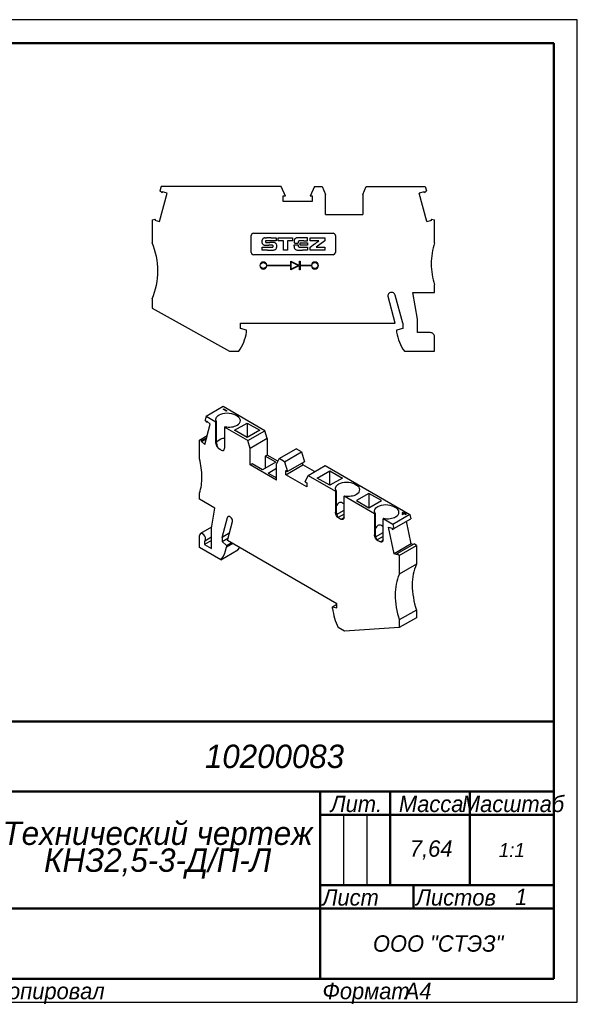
# Model space of a CAD drawing. Header units: millimetres. Extents: x 0 to 297, y 0 to 210.
# Tile 2 of 2: x 178 to 297, y 0 to 210. Entities that reach past the tile are written whole.
import ezdxf

# ---------------------------------------------------------------- set-up
doc = ezdxf.new("R2010")
doc.units = ezdxf.units.MM

# ---------------------------------------------------------------- blocks, each defined once
blk = doc.blocks.new('_FR1Страница_1')
at = {"color": 7, "linetype": 'Continuous', "lineweight": 25}
for p, q in [((297, 210), (0, 210)), ((297, 0), (297, 210)), ((247, 40), (247, 25)), ((252, 40), (252, 25)), ((242, 20), (292, 20)), ((262, 20), (262, 20)), ((0, 0), (297, 0))]:
    blk.add_line(p, q, dxfattribs=at)
at = {"color": 7, "linetype": 'Continuous', "lineweight": 50}
for p, q in [((20, 205), (292, 205)), ((292, 205), (292, 5)), ((107, 60), (292, 60)), ((172, 45), (292, 45)), ((242, 45), (242, 5)), ((257, 45), (257, 25)), ((274, 45), (274, 25)), ((242, 40), (292, 40)), ((242, 25), (292, 25)), ((262, 25), (262, 20)), ((172, 20), (292, 20)), ((292, 5), (20, 5))]:
    blk.add_line(p, q, dxfattribs=at)
at = {"color": 7}
for s, insert, char_height, width, attachment_point in [('\\pl0.5;{\\fT-FLEX Type A|b0|i1;\\l\\C250;10200083 \\P}', (232, 52.5), 5, 122.5, 5), ('\\pl0.5;{\\fT-FLEX Type A|b0|i1;\\l\\C250;Масштаб\\P}', (283, 44.125), 3.5, 19.75, 2), ('\\pl0.5;{\\fT-FLEX Type A|b0|i1;\\l\\C250;Лит.\\P}', (249.5, 44.125), 3.5, 16.75, 2), ('\\pl0.5;{\\fT-FLEX Type A|b0|i1;\\l\\C250;Масса\\P}', (265.5, 44.125), 3.5, 18.75, 2), ('\\pl0.5;{\\fT-FLEX Type A|b0|i1;\\l\\C250;7,64\\P}', (265.5, 32.5), 3.5, 18.75, 5), ('{\\fT-FLEX Type A|b0|i1;\\l\\C250;1:1\\P}', (283, 32.5), 3, 19.5, 5), ('\\pl0.5;{\\fT-FLEX Type A|b0|i1;\\l\\C250;\\H0.857143x;\\P}', (283, 32.5), 3.5, 19.75, 5), ('\\pl0.5;{\\fT-FLEX Type A|b0|i1;\\l\\C250;Лист\\P}', (242, 24.125), 3.5, 11.75, 1), ('\\pl0.5;{\\fT-FLEX Type A|b0|i1;\\l\\C250;\\H0.857143x;\\P}', (257, 24.125), 3.5, 11.75, 2), ('\\pl0.5;{\\fT-FLEX Type A|b0|i1;\\l\\C250;Листов\\P}', (262, 24.125), 3.5, 17.75, 1), ('{\\fT-FLEX Type A|b0|i1;\\l\\C250;1\\P}', (285, 22.5), 3.5, 15.75, 5), ('\\pl0.5;{\\fT-FLEX Type A|b0|i1;\\l\\C250;\\H0.857143x;\\P}', (285, 24.125), 3.5, 15.75, 2), ('{\\fT-FLEX Type A|b0|i1;\\l\\C250;\\P}', (257, 22.5), 3.5, 11.75, 5), ('{\\fT-FLEX Type A|b0|i1;\\l\\C250;}', (207, 20), 3, 71.5, 5), ('\\pl0.5;{\\fT-FLEX Type A|b0|i1;\\l\\C250;ООО "СТЭЗ"\\P}', (267, 12.5), 3.5, 51.75, 5), ('\\pl0.5;{\\fT-FLEX Type A|b0|i1;\\l\\C250;Копировал\\P}', (172, 4.125), 3.5, 23.566, 1), ('\\pl0.5;{\\fT-FLEX Type A|b0|i1;\\l\\C250;\\P}', (193.816, 4.125), 3.5, 40.967, 1), ('\\pl0.5;{\\fT-FLEX Type A|b0|i1;\\l\\C250;Формат\\P}', (242, 4.125), 3.5, 18.675, 1), ('\\pl0.5;{\\fT-FLEX Type A|b0|i1;\\l\\C250;\\P}', (258.925, 4.125), 3.5, 9.825, 1), ('{\\fT-FLEX Type A|b0|i1;\\l\\C250;A4\\P}', (262.962, 4.125), 3.5, 9.825, 2)]:
    blk.add_mtext(s, dxfattribs=dict(at, insert=insert, char_height=char_height, width=width, attachment_point=attachment_point))
at = {"color": 7, "insert": (207, 32.5), "char_height": 5, "width": 72.5, "attachment_point": 5, "line_spacing_factor": 0.69}
blk.add_mtext('\\pl0.5;{\\fT-FLEX Type A|b0|i1;\\l\\C250;Технический чертеж КНЗ2,5-3-Д/П-Л\\P}', dxfattribs=at)
blk = doc.blocks.new('Страница_1')
at = {"color": 7, "linetype": 'Continuous', "lineweight": 30}
for p, q in [((207.657, 166.845), (209.294, 172.954)), ((208.015, 174.364), (207.757, 173.401)), ((208.19, 172.968), (207.757, 173.401)), ((233.646, 174.364), (208.015, 174.364)), ((208.261, 173.231), (208.19, 172.968)), ((209.294, 172.954), (208.261, 173.231)), ((234.571, 172.259), (233.646, 174.364)), ((240.765, 174.364), (239.84, 172.259)), ((240.765, 174.364), (242.437, 174.364)), ((242.437, 174.364), (243.155, 172.664)), ((243.155, 168.364), (243.155, 172.664)), ((251.155, 172.664), (251.874, 174.364)), ((251.155, 172.664), (251.155, 168.364)), ((251.874, 174.364), (264.495, 174.364)), ((264.25, 173.231), (263.216, 172.954)), ((264.853, 166.845), (263.216, 172.954)), ((264.32, 172.968), (264.25, 173.231)), ((264.32, 172.968), (264.753, 173.401)), ((264.495, 174.364), (264.753, 173.401)), ((234.571, 172.259), (234.043, 172.259)), ((234.043, 172.259), (234.043, 171.189)), ((234.043, 171.189), (240.368, 171.189)), ((240.368, 172.259), (239.84, 172.259)), ((240.368, 171.189), (240.368, 172.259)), ((206.055, 167.213), (206.694, 167.385)), ((206.055, 167.213), (206.055, 162.314)), ((206.694, 167.385), (206.624, 167.122)), ((206.624, 167.122), (207.657, 166.845)), ((243.155, 168.364), (251.155, 168.364)), ((264.853, 166.845), (265.887, 167.122)), ((265.816, 167.385), (266.455, 167.213)), ((265.887, 167.122), (265.816, 167.385)), ((266.455, 162.314), (266.455, 167.213)), ((227.755, 164.364), (244.755, 164.364)), ((227.255, 160.261), (227.255, 163.864)), ((230.223, 163.36), (230.573, 163.361)), ((231.425, 163.363), (232.622, 163.364)), ((232.622, 162.757), (231.53, 162.755)), ((232.622, 163.364), (232.622, 162.757)), ((233.012, 162.756), (233.012, 163.364)), ((233.012, 163.364), (236.104, 163.364)), ((233.491, 162.756), (233.012, 162.756)), ((236.104, 162.757), (235.622, 162.755)), ((236.104, 163.364), (236.104, 162.757)), ((236.435, 162.505), (236.431, 162.269)), ((236.431, 162.269), (236.563, 162.265)), ((236.993, 162.261), (237.292, 162.261)), ((237.292, 162.261), (237.296, 162.337)), ((237.728, 162.335), (239.332, 162.335)), ((237.728, 162.252), (237.728, 162.335)), ((239.332, 163.364), (238.216, 163.363)), ((238.55, 162.756), (239.332, 162.756)), ((239.332, 162.756), (239.332, 163.364)), ((239.332, 162.335), (239.332, 161.777)), ((239.884, 163.364), (243.007, 163.364)), ((239.884, 162.756), (239.884, 163.364)), ((240.807, 162.756), (239.884, 162.756)), ((239.884, 161.379), (240.807, 162.063)), ((243.003, 162.748), (241.157, 161.378)), ((241.728, 162.754), (241.459, 162.755)), ((241.459, 162.547), (241.728, 162.749)), ((243.007, 163.364), (243.003, 162.748)), ((245.255, 163.864), (245.255, 160.261)), ((229.592, 161.375), (231.826, 161.378)), ((229.592, 160.761), (229.592, 161.375)), ((230.777, 160.761), (229.592, 160.761)), ((231.832, 161.768), (231.03, 161.772)), ((231.826, 161.378), (231.862, 161.395)), ((231.862, 161.754), (231.832, 161.768)), ((234.165, 160.761), (234.165, 161.649)), ((235.032, 160.761), (234.165, 160.761)), ((235.032, 161.69), (235.032, 160.761)), ((236.432, 161.846), (237.292, 161.846)), ((236.434, 161.621), (236.432, 161.846)), ((237.292, 161.846), (237.295, 161.785)), ((237.719, 161.777), (237.723, 161.974)), ((239.332, 161.777), (237.719, 161.777)), ((239.332, 160.761), (238.249, 160.761)), ((238.479, 161.376), (239.332, 161.374)), ((239.332, 161.374), (239.332, 160.761)), ((239.884, 160.761), (239.884, 161.379)), ((243.007, 160.761), (239.884, 160.761)), ((241.157, 161.378), (243.007, 161.375)), ((243.007, 161.375), (243.007, 160.761)), ((244.755, 159.761), (227.755, 159.761)), ((235.725, 157.504), (235.725, 158.391)), ((235.725, 158.391), (237.456, 157.526)), ((235.825, 158.23), (237.377, 157.454)), ((235.825, 156.678), (235.825, 158.23)), ((237.6, 158.391), (237.7, 158.391)), ((237.6, 157.616), (237.6, 158.391)), ((237.7, 158.391), (237.7, 157.504)), ((230.599, 157.504), (235.725, 157.504)), ((235.725, 157.404), (230.599, 157.404)), ((235.725, 156.516), (235.725, 157.404)), ((237.456, 157.382), (235.725, 156.516)), ((237.377, 157.454), (235.825, 156.678)), ((237.6, 156.516), (237.6, 157.292)), ((237.7, 156.516), (237.6, 156.516)), ((237.7, 157.504), (240.122, 157.504)), ((240.122, 157.404), (237.7, 157.404)), ((237.7, 157.404), (237.7, 156.516)), ((262.855, 145.975), (261.843, 151.714)), ((261.843, 151.714), (266.455, 151.714)), ((266.455, 151.714), (266.455, 153.314)), ((206.055, 150.314), (206.055, 148.314)), ((256.527, 150.817), (256.503, 150.998)), ((258.055, 145.114), (256.527, 150.817)), ((259.655, 145.114), (258.046, 151.121)), ((206.055, 148.314), (222.638, 139.114)), ((262.855, 143.114), (262.855, 145.975)), ((224.955, 145.114), (258.055, 145.114)), ((224.955, 144.014), (224.955, 145.114)), ((226.255, 143.665), (224.955, 144.014)), ((226.255, 143.214), (226.255, 143.665)), ((259.655, 144.014), (258.355, 143.665)), ((258.355, 143.665), (258.355, 143.214)), ((259.655, 145.114), (259.655, 144.014)), ((265.555, 143.114), (262.855, 143.114)), ((266.455, 139.114), (266.455, 142.214)), ((222.638, 139.114), (224.596, 139.114)), ((260.014, 139.114), (266.455, 139.114)), ((221.258, 127.284), (217.616, 125.182)), ((221.237, 126.741), (221.378, 126.823)), ((221.944, 126.333), (221.237, 126.741)), ((230.182, 122.131), (221.258, 127.284)), ((221.307, 126.7), (221.378, 126.741)), ((221.378, 126.741), (221.378, 126.823)), ((221.378, 126.823), (222.085, 126.414)), ((221.378, 126.741), (222.014, 126.374)), ((222.085, 126.414), (221.944, 126.333)), ((217.616, 125.182), (217.434, 124.501)), ((217.74, 123.971), (217.434, 124.501)), ((219.713, 123.971), (217.616, 125.182)), ((224.238, 125.278), (223.814, 125.523)), ((217.363, 119.189), (218.52, 123.509)), ((217.74, 123.971), (217.79, 124.157)), ((217.74, 123.971), (217.897, 124.062)), ((217.79, 124.157), (218.52, 123.509)), ((219.867, 124.06), (219.713, 123.971)), ((219.713, 119.48), (219.713, 123.971)), ((219.867, 119.57), (219.867, 124.06)), ((221.551, 122.91), (221.705, 122.999)), ((221.551, 122.91), (221.551, 118.419)), ((226.541, 120.029), (221.551, 122.91)), ((223.726, 122.226), (226.413, 123.777)), ((226.413, 120.675), (223.726, 122.226)), ((226.413, 123.777), (226.413, 120.675)), ((226.413, 123.777), (229.1, 122.226)), ((229.1, 122.226), (226.413, 120.675)), ((226.541, 120.029), (230.182, 122.131)), ((230.691, 120.45), (230.182, 122.131)), ((216.23, 120.144), (217.873, 121.092)), ((216.23, 116.143), (216.23, 120.144)), ((216.682, 120.023), (216.23, 120.144)), ((216.632, 119.837), (217.702, 120.455)), ((216.632, 119.837), (216.682, 120.023)), ((217.752, 120.64), (216.682, 120.023)), ((227.049, 118.348), (226.541, 120.029)), ((230.691, 120.45), (227.049, 118.348)), ((230.691, 120.45), (230.691, 116.939)), ((217.363, 119.189), (216.632, 119.837)), ((220.844, 118.011), (220.42, 118.256)), ((221.546, 118.323), (221.551, 118.419)), ((227.049, 114.837), (227.049, 118.348)), ((233.214, 116.176), (236.855, 118.279)), ((238.038, 117.596), (236.855, 118.279)), ((230.691, 116.939), (230.284, 116.704)), ((230.284, 116.704), (230.284, 114.132)), ((232.511, 115.418), (230.284, 116.704)), ((232.96, 115.629), (230.691, 116.939)), ((233.214, 116.176), (232.706, 115.082)), ((234.396, 115.494), (233.214, 116.176)), ((234.396, 115.494), (238.038, 117.596)), ((238.038, 117.596), (238.692, 115.5)), ((227.455, 115.071), (227.049, 114.837)), ((232.706, 111.571), (227.049, 114.837)), ((229.683, 113.785), (227.455, 115.071)), ((232.511, 115.418), (229.683, 113.785)), ((230.885, 113.091), (232.706, 114.143)), ((232.706, 111.571), (232.706, 115.082)), ((234.396, 115.494), (235.05, 113.397)), ((234.677, 112.739), (238.318, 114.842)), ((238.692, 115.5), (235.05, 113.397)), ((238.318, 114.842), (238.318, 115.284)), ((240.827, 113.394), (238.318, 114.842)), ((239.43, 112.587), (243.072, 114.69)), ((243.072, 114.69), (261.195, 104.226)), ((230.885, 113.091), (232.706, 112.04)), ((234.677, 112.739), (234.677, 113.613)), ((234.677, 113.613), (235.05, 113.397)), ((239.149, 110.157), (234.677, 112.739)), ((238.776, 111.246), (239.43, 112.587)), ((239.43, 112.587), (245.275, 109.213)), ((241.403, 112.02), (244.09, 113.571)), ((244.09, 110.468), (241.403, 112.02)), ((244.09, 110.471), (244.09, 113.571)), ((244.09, 113.571), (246.777, 112.02)), ((246.777, 112.02), (244.09, 110.468)), ((238.776, 111.246), (239.149, 111.031)), ((239.149, 111.031), (239.149, 110.157)), ((249.376, 110.764), (249.8, 110.519)), ((216.23, 107.488), (216.23, 108.795)), ((219.491, 105.605), (216.23, 107.488)), ((245.429, 109.302), (245.275, 109.213)), ((245.275, 109.213), (245.275, 104.722)), ((245.429, 109.302), (245.429, 104.811)), ((247.113, 108.152), (247.267, 108.241)), ((253.618, 104.396), (247.113, 108.152)), ((247.113, 103.661), (247.113, 108.152)), ((252.434, 108.754), (249.747, 107.202)), ((252.434, 108.754), (252.434, 105.651)), ((255.121, 107.202), (252.434, 108.754)), ((218.776, 101.333), (219.491, 105.605)), ((249.747, 107.202), (252.434, 105.651)), ((252.434, 105.651), (255.121, 107.202)), ((257.72, 105.947), (258.144, 105.702)), ((221.038, 99.323), (222.177, 103.571)), ((245.28, 104.62), (245.275, 104.722)), ((245.429, 104.811), (245.432, 104.707)), ((245.509, 104.249), (247.113, 105.175)), ((247.113, 104.323), (245.865, 103.602)), ((245.982, 103.498), (246.406, 103.253)), ((247.1, 103.51), (246.549, 103.192)), ((253.773, 104.485), (253.618, 104.396)), ((253.618, 104.396), (253.618, 99.905)), ((253.773, 104.485), (253.773, 99.994)), ((255.457, 103.334), (255.611, 103.423)), ((257.553, 102.124), (255.457, 103.334)), ((255.457, 98.843), (255.457, 103.334)), ((261.195, 104.226), (257.553, 102.124)), ((257.736, 101.232), (261.377, 103.335)), ((259.547, 104.622), (259.689, 104.704)), ((259.83, 104.459), (259.547, 104.622)), ((259.547, 104.296), (259.83, 104.459)), ((259.689, 104.214), (259.547, 104.296)), ((259.618, 104.582), (259.689, 104.622)), ((259.618, 104.255), (259.83, 104.377)), ((259.689, 104.622), (259.689, 104.704)), ((259.689, 104.704), (259.972, 104.541)), ((259.689, 104.622), (259.972, 104.459)), ((259.972, 104.377), (259.689, 104.214)), ((259.83, 104.377), (259.83, 104.459)), ((259.972, 104.541), (260.255, 104.704)), ((259.972, 104.459), (260.255, 104.622)), ((259.972, 104.459), (259.972, 104.541)), ((260.255, 104.214), (259.972, 104.377)), ((260.396, 104.622), (260.113, 104.459)), ((260.113, 104.377), (260.113, 104.459)), ((260.113, 104.459), (260.396, 104.296)), ((260.113, 104.377), (260.325, 104.255)), ((260.255, 104.622), (260.255, 104.704)), ((260.255, 104.704), (260.396, 104.622)), ((260.255, 104.622), (260.325, 104.582)), ((260.396, 104.296), (260.255, 104.214)), ((261.195, 104.226), (261.377, 103.335)), ((218.808, 101.524), (216.417, 100.143)), ((218.776, 96.955), (218.776, 101.333)), ((222.17, 98.67), (223.251, 102.703)), ((223.251, 102.703), (223.267, 102.841)), ((256.649, 101.495), (257.38, 101.299)), ((257.807, 95.838), (256.649, 101.495)), ((257.38, 101.299), (257.43, 101.056)), ((257.43, 101.056), (257.736, 101.232)), ((257.553, 102.124), (257.736, 101.232)), ((261.448, 97.941), (260.454, 102.802)), ((216.23, 97.2), (216.23, 99.731)), ((217.317, 98.585), (218.776, 99.427)), ((222.584, 100.215), (221.038, 99.323)), ((221.038, 99.323), (221.038, 98.425)), ((221.038, 98.425), (222.299, 99.153)), ((253.624, 99.802), (253.618, 99.905)), ((253.773, 99.994), (253.776, 99.89)), ((253.853, 99.432), (255.457, 100.358)), ((255.457, 99.506), (254.209, 98.785)), ((220.785, 94.571), (216.23, 97.2)), ((218.776, 98.67), (217.291, 97.813)), ((217.291, 98.571), (217.291, 97.813)), ((217.291, 97.813), (218.776, 96.955)), ((221.038, 98.425), (221.958, 97.61)), ((221.958, 97.61), (222.982, 98.201)), ((223.301, 98.017), (221.958, 97.241)), ((221.958, 97.61), (221.958, 97.241)), ((245.575, 85.157), (222.17, 98.67)), ((254.326, 98.68), (254.75, 98.435)), ((255.443, 98.693), (254.893, 98.375)), ((261.448, 97.941), (257.807, 95.838)), ((258.488, 95.886), (262.129, 97.989)), ((258.939, 95.486), (262.581, 97.588)), ((261.857, 97.831), (261.448, 97.941)), ((262.581, 97.588), (262.129, 97.989)), ((262.581, 97.588), (262.581, 93.587)), ((220.785, 94.571), (224.426, 96.673)), ((258.537, 95.643), (257.807, 95.838)), ((258.488, 95.886), (258.537, 95.643)), ((258.939, 95.486), (258.488, 95.886)), ((258.939, 95.486), (258.939, 91.485)), ((262.581, 93.587), (258.939, 91.485)), ((244.656, 84.505), (245.575, 85.036)), ((244.656, 84.136), (244.656, 84.505)), ((244.656, 84.505), (245.575, 84.259)), ((245.575, 84.259), (245.575, 85.157)), ((262.581, 83.789), (258.939, 81.687)), ((262.581, 82.156), (258.939, 80.054)), ((262.581, 83.789), (262.581, 82.156)), ((247.214, 79.312), (245.829, 80.111)), ((258.939, 80.054), (247.214, 79.312)), ((258.939, 81.687), (258.939, 80.054))]:
    blk.add_line(p, q, dxfattribs=at)
at = {"color": 7, "lineweight": 30, "flags": 128}
for points in [[(219.867, 124.06), (219.771, 124.25), (219.723, 124.445), (219.723, 124.643), (219.772, 124.838), (219.869, 125.028), (220.011, 125.207), (220.196, 125.373), (220.42, 125.523)], [(220.42, 125.523), (220.783, 125.695), (221.198, 125.823), (221.649, 125.902), (222.117, 125.928), (222.585, 125.902), (223.035, 125.823), (223.45, 125.695), (223.814, 125.523)], [(224.238, 123.318), (224.537, 123.528), (224.758, 123.768), (224.895, 124.027), (224.941, 124.298), (224.895, 124.568), (224.758, 124.828), (224.537, 125.068), (224.238, 125.278)], [(221.705, 122.999), (222.034, 122.943), (222.372, 122.916), (222.714, 122.916), (223.053, 122.944), (223.381, 123), (223.692, 123.082), (223.98, 123.189), (224.238, 123.318)], [(219.867, 119.704), (219.9, 119.766), (220.121, 120.005), (220.42, 120.215)], [(220.42, 120.215), (220.783, 120.388), (221.198, 120.516), (221.551, 120.577)], [(219.713, 119.48), (219.726, 119.313), (219.766, 119.137), (219.832, 118.958), (219.92, 118.784), (220.027, 118.62), (220.149, 118.474), (220.282, 118.351), (220.42, 118.256)], [(219.867, 119.57), (219.875, 119.397), (219.898, 119.21), (219.937, 119.017), (219.995, 118.827), (220.072, 118.649), (220.169, 118.489), (220.286, 118.356), (220.42, 118.256)], [(220.844, 118.011), (221.095, 117.919), (221.313, 117.945), (221.47, 118.086), (221.546, 118.323)], [(245.429, 109.302), (245.333, 109.492), (245.285, 109.687), (245.285, 109.885), (245.334, 110.08), (245.43, 110.269), (245.573, 110.449), (245.758, 110.615), (245.982, 110.764)], [(245.982, 110.764), (246.345, 110.937), (246.76, 111.065), (247.211, 111.144), (247.679, 111.17), (248.147, 111.144), (248.597, 111.065), (249.012, 110.937), (249.376, 110.764)], [(249.8, 108.56), (250.099, 108.77), (250.32, 109.009), (250.457, 109.269), (250.503, 109.54), (250.457, 109.81), (250.32, 110.07), (250.099, 110.309), (249.8, 110.519)], [(247.267, 108.241), (247.596, 108.185), (247.934, 108.157), (248.276, 108.158), (248.615, 108.186), (248.943, 108.242), (249.254, 108.324), (249.542, 108.43), (249.8, 108.56)], [(245.982, 106.704), (245.825, 106.585), (245.684, 106.414), (245.561, 106.195), (245.459, 105.927), (245.429, 105.801)], [(247.113, 106.452), (247.07, 106.491), (246.766, 106.682), (246.549, 106.765), (246.344, 106.796), (246.154, 106.775), (245.982, 106.704)], [(253.773, 104.485), (253.677, 104.674), (253.629, 104.87), (253.629, 105.067), (253.678, 105.263), (253.774, 105.452), (253.917, 105.632), (254.102, 105.798), (254.326, 105.947)], [(254.326, 105.947), (254.689, 106.119), (255.104, 106.247), (255.554, 106.326), (256.023, 106.353), (256.491, 106.326), (256.941, 106.247), (257.356, 106.119), (257.72, 105.947)], [(258.144, 103.742), (258.442, 103.952), (258.664, 104.192), (258.801, 104.452), (258.847, 104.722), (258.801, 104.993), (258.664, 105.253), (258.442, 105.492), (258.144, 105.702)], [(222.885, 103.618), (222.775, 103.707), (222.662, 103.771), (222.551, 103.808), (222.447, 103.816), (222.355, 103.795), (222.277, 103.745), (222.217, 103.67), (222.177, 103.571)], [(223.267, 102.841), (223.24, 103.045), (223.16, 103.258), (223.038, 103.456), (222.885, 103.618)], [(245.982, 103.498), (245.731, 103.695), (245.513, 103.973), (245.356, 104.295), (245.28, 104.62)], [(245.432, 104.707), (245.476, 104.363), (245.578, 104.013), (245.748, 103.708), (245.982, 103.498)], [(245.557, 104.126), (245.784, 103.682), (245.791, 103.669)], [(247.113, 103.661), (247.099, 103.509), (247.059, 103.379), (246.994, 103.276), (246.906, 103.203), (246.799, 103.163), (246.677, 103.159), (246.544, 103.189), (246.406, 103.253)], [(246.935, 103.227), (246.847, 103.19), (246.701, 103.171), (246.551, 103.191), (246.406, 103.253)], [(255.611, 103.423), (255.94, 103.368), (256.278, 103.34), (256.62, 103.34), (256.959, 103.369), (257.287, 103.424), (257.598, 103.506), (257.885, 103.613), (258.144, 103.742)], [(254.326, 101.887), (254.169, 101.767), (254.028, 101.597), (253.905, 101.377), (253.803, 101.109), (253.773, 100.984)], [(255.457, 101.635), (255.413, 101.673), (255.11, 101.864), (254.893, 101.948), (254.688, 101.978), (254.498, 101.957), (254.326, 101.887)], [(217.503, 98.997), (217.455, 99.306), (217.317, 99.624), (217.11, 99.902), (216.867, 100.099), (216.623, 100.184), (216.417, 100.143), (216.279, 99.985), (216.23, 99.731)], [(217.291, 98.571), (217.38, 98.634), (217.448, 98.729), (217.489, 98.851), (217.503, 98.997)], [(254.326, 98.68), (254.075, 98.878), (253.857, 99.156), (253.7, 99.478), (253.624, 99.802)], [(253.776, 99.89), (253.82, 99.545), (253.922, 99.195), (254.092, 98.891), (254.326, 98.68)], [(253.901, 99.308), (254.128, 98.865), (254.135, 98.852)], [(220.785, 94.571), (221.204, 95.1), (221.542, 95.727), (221.795, 96.444), (221.958, 97.241)], [(224.426, 96.673), (224.804, 97.149)], [(255.457, 98.843), (255.443, 98.692), (255.403, 98.562), (255.338, 98.459), (255.25, 98.386), (255.143, 98.346), (255.02, 98.341), (254.888, 98.371), (254.75, 98.435)], [(255.279, 98.41), (255.19, 98.373), (255.044, 98.354), (254.895, 98.374), (254.75, 98.435)]]:
    blk.add_lwpolyline(points, dxfattribs=at)
at = {"color": 7, "linetype": 'Continuous', "lineweight": 30}
for centre in [(229.85, 157.454), (240.87, 157.454)]:
    blk.add_circle(centre, 0.65, dxfattribs=at)
for centre, radius, start, end in [((227.755, 163.864), 0.5, 90, 179.99944), ((244.755, 163.864), 0.5, 359.99944, 90), ((192.307, 156.314), 15, 0, 23.57818), ((231.751, 162.577), 2.199, 177.35763, 180.37741), ((231.75, 162.577), 2.198, 180.37743, 183.39537), ((230.297, 162.644), 0.743, 170.5774, 177.35764), ((230.285, 162.49), 0.731, 183.39545, 190.25514), ((230.523, 162.606), 0.973, 158.55948, 170.57736), ((230.488, 162.527), 0.937, 190.25512, 203.09701), ((230.181, 162.741), 0.605, 141.41013, 158.55945), ((230.172, 162.391), 0.593, 203.09691, 221.19651), ((230.142, 162.772), 0.555, 123.38228, 141.41013), ((230.228, 162.641), 0.712, 108.43356, 123.38233), ((230.169, 162.818), 0.525, 103.77128, 108.4336), ((230.505, 161.449), 1.935, 102.00457, 103.77131), ((230.505, 161.448), 1.935, 100.2236, 102.00454), ((230.269, 162.753), 0.61, 96.01097, 100.22357), ((230.224, 163.189), 0.172, 90.16124, 96.01101), ((230.97, 162.569), 0.655, 175.19487, 179.91354), ((232.205, 162.568), 1.89, 179.91354, 181.23133), ((230.465, 162.53), 0.15, 181.23129, 189.64769), ((230.452, 162.613), 0.136, 160.05919, 175.19486), ((230.393, 162.518), 0.0769, 189.6477, 202.84961), ((230.519, 162.571), 0.214, 202.84965, 208.9999), ((230.414, 162.627), 0.0954, 141.09954, 160.05912), ((230.502, 162.562), 0.194, 208.99997, 217.32574), ((230.502, 162.555), 0.209, 130.56225, 141.09954), ((230.443, 162.517), 0.121, 217.32578, 229.20058), ((230.447, 162.521), 0.126, 229.20059, 240.76657), ((230.439, 162.63), 0.111, 99.75672, 130.56228), ((230.497, 162.612), 0.23, 240.76653, 248.15902), ((230.446, 162.484), 0.0923, 248.15902, 268.2694), ((230.541, 162.032), 0.717, 91.99268, 99.75672), ((230.704, 171.001), 8.614, 268.2694, 269.05985), ((230.73, 156.604), 6.149, 90.15267, 91.99274), ((230.861, 180.569), 18.183, 269.0599, 269.7), ((231.488, -177.578), 340.941, 90.0881, 90.15387), ((232.925, -666.756), 829.512, 90.096367, 90.152746), ((233.117, 611.562), 449.182, 269.70006, 269.76263), ((231.964, -487.229), 650.592, 90.047461, 90.088027), ((229.708, -211.231), 373.619, 89.67053, 89.76266), ((231.828, 157.475), 4.906, 87.62955, 89.6706), ((231.996, 161.52), 0.858, 80.69979, 87.62955), ((231.994, 161.508), 0.87, 73.83907, 80.69968), ((232.021, 161.602), 0.773, 59.61604, 73.83896), ((232.123, 161.775), 0.571, 41.78196, 59.61597), ((232.105, 161.76), 0.595, 24.35958, 41.7819), ((233.482, 121.293), 41.463, 89.72516, 89.98711), ((233.561, 137.861), 24.895, 89.34124, 89.72512), ((233.453, 128.458), 34.298, 89.10864, 89.34126), ((233.98, 162.298), 0.454, 83.98633, 89.10864), ((233.97, 162.21), 0.543, 78.87722, 83.98624), ((234.049, 162.612), 0.133, 64.38323, 78.87713), ((234.076, 162.667), 0.0725, 43.48871, 64.38323), ((234.078, 162.669), 0.069, 21.80737, 43.48873), ((233.965, 162.624), 0.191, 3.17292, 21.80742), ((229.84, 162.395), 4.322, 1.23827, 3.17298), ((221.153, 162.208), 13.012, 0.12104, 1.2383), ((-43.933, 161.647), 278.098, 0.00031, 0.12109), ((442.182, 161.69), 207.15, 179.89027, 180.00005), ((301.131, 161.96), 66.098, 179.63319, 179.89034), ((408.756, 161.271), 173.726, 179.55463, 179.63324), ((235.199, 162.62), 0.163, 169.26162, 179.55463), ((235.288, 162.603), 0.254, 160.35591, 169.2616), ((235.131, 162.66), 0.0868, 140.50727, 160.35588), ((235.12, 162.668), 0.0735, 118.51386, 140.50727), ((235.157, 162.6), 0.151, 105.66397, 118.51384), ((235.141, 162.658), 0.0905, 91.3331, 105.66401), ((235.678, 139.575), 23.18, 91.04831, 91.33318), ((235.542, 147.035), 15.718, 90.49276, 91.0483), ((235.934, 101.436), 61.32, 90.29079, 90.4927), ((252.094, 162.297), 15.661, 178.66765, 179.24084), ((237.69, 162.632), 1.253, 175.02713, 178.66762), ((237.024, 162.69), 0.585, 168.99005, 175.02717), ((237.626, 162.573), 1.198, 165.46055, 168.99015), ((237.131, 162.702), 0.686, 148.60851, 165.46062), ((237.03, 162.763), 0.569, 129.21383, 148.60854), ((236.692, 166.388), 4.126, 268.21624, 269.18912), ((236.972, 186.225), 23.964, 269.18913, 269.45384), ((237.064, 162.721), 0.622, 110.7954, 129.21382), ((237, 189.145), 26.884, 269.45388, 269.72157), ((237.179, 162.421), 0.944, 97.31415, 110.7954), ((236.993, 187.772), 25.511, 269.72158, 270.00003), ((237.092, 163.099), 0.26, 90.32851, 97.31413), ((240.258, -389.114), 552.482, 90.29483, 90.32851), ((238.087, 162.3), 0.792, 170.37024, 177.33343), ((237.878, 162.335), 0.58, 161.57669, 170.37026), ((237.769, 162.372), 0.465, 151.77303, 161.57677), ((237.588, 162.469), 0.26, 136.5968, 151.77308), ((237.576, 162.48), 0.243, 121.51951, 136.59676), ((238.114, 27.488), 135.875, 90.13899, 90.29483), ((237.624, 162.401), 0.336, 109.68743, 121.51949), ((237.67, 162.272), 0.473, 99.88436, 109.68741), ((237.764, 161.733), 1.02, 94.36253, 99.88431), ((237.757, 161.832), 0.921, 90.57265, 94.36254), ((211.109, 162.528), 26.62, 358.98204, 359.15782), ((213.985, 162.485), 23.743, 359.15775, 359.33056), ((233.929, 162.252), 3.799, 359.33053, 359.99997), ((238.514, 86.046), 76.71, 90.41178, 90.57267), ((238.392, -87.228), 250.591, 90.04035, 90.1389), ((238.383, 104.267), 58.489, 90.15096, 90.41177), ((238.552, 40.078), 122.678, 90.00108, 90.15097), ((240.807, -24.737), 187.493, 89.89187, 90.00004), ((16.829, 464.173), 376.08, 306.55248, 306.61963), ((240.982, 68.107), 94.649, 89.71153, 89.8919), ((127.154, 315.725), 191.125, 306.6196, 306.73098), ((241.728, 162.752), 0.00182, 357.00361, 89.70571), ((241.726, 162.752), 0.00407, 306.73382, 357.0036), ((280.764, 157.814), 15, 162.5424, 180), ((227.755, 160.261), 0.5, 179.99944, 270), ((230.143, 162.367), 0.555, 221.19645, 239.99623), ((230.237, 162.53), 0.743, 239.99625, 255.09564), ((230.295, 162.747), 0.968, 255.09571, 261.53475), ((230.304, 162.808), 1.03, 261.53483, 267.68372), ((230.48, 167.162), 5.387, 267.68376, 269.64369), ((232.412, 477.872), 316.103, 269.64371, 269.74937), ((230.776, 492.686), 331.925, 270.00022, 270.08799), ((231.116, 270.981), 110.22, 270.08801, 270.28763), ((230.742, 345.575), 184.815, 270.28765, 270.38139), ((231.796, 161.621), 0.147, 44.77004, 63.78151), ((231.784, 161.553), 0.176, 296.15337, 312.01178), ((231.801, 161.626), 0.141, 25.09613, 44.77001), ((231.821, 161.512), 0.121, 312.01184, 332.96932), ((231.788, 161.529), 0.158, 332.96929, 350.83997), ((231.757, 161.605), 0.19, 8.55994, 25.09608), ((231.528, 161.571), 0.421, 359.43985, 8.55996), ((231.529, 161.571), 0.42, 350.83995, 359.4399), ((231.968, 161.449), 0.684, 270.38133, 275.27021), ((231.921, 161.95), 1.187, 275.27014, 286.88093), ((232.075, 161.442), 0.657, 286.88089, 304.96204), ((232.129, 161.366), 0.564, 304.96199, 324.72483), ((232.019, 161.443), 0.698, 324.72475, 341.56592), ((231.833, 161.636), 0.894, 11.51838, 24.35957), ((231.904, 161.482), 0.819, 341.56592, 351.07294), ((231.683, 161.606), 1.047, 3.50215, 11.51846), ((231.299, 161.577), 1.432, 351.07299, 357.33112), ((231.247, 161.579), 1.484, 357.33113, 3.50222), ((251.868, 161.8), 15.435, 180.66522, 181.10044), ((239.063, 161.554), 2.628, 181.10047, 182.71298), ((237.617, 161.486), 1.18, 182.71308, 185.23995), ((236.891, 161.419), 0.451, 185.23994, 190.4202), ((237.306, 161.495), 0.873, 190.42019, 206.42958), ((237.022, 161.354), 0.555, 206.42961, 228.89751), ((237.046, 161.381), 0.592, 228.89758, 250.53351), ((237.205, 161.832), 1.07, 250.5335, 264.41782), ((237.16, 161.37), 0.605, 264.41778, 269.5843), ((238.28, 315.813), 155.052, 269.5843, 269.68697), ((238.018, 161.824), 0.724, 183.05518, 188.97664), ((238.112, 161.838), 0.819, 188.97659, 194.37652), ((238.026, 161.817), 0.73, 194.37649, 200.01692), ((237.644, 161.677), 0.324, 200.01693, 210.37194), ((237.519, 161.604), 0.178, 210.37198, 226.83105), ((237.578, 161.667), 0.265, 226.83111, 239.07959), ((237.943, 254.001), 93.24, 269.68697, 269.90332), ((237.619, 161.736), 0.345, 239.07963, 249.718), ((237.7, 161.953), 0.577, 249.71799, 256.96418), ((237.643, 161.709), 0.326, 256.96421, 267.07585), ((237.779, 164.367), 2.987, 267.07591, 269.0615), ((211.741, 162.516), 25.988, 358.80311, 358.9821), ((237.969, 175.978), 14.601, 269.0616, 269.81721), ((238.249, 435.287), 274.526, 269.90331, 270.00003), ((239.975, 805.21), 643.835, 269.817308, 269.866811), ((244.755, 160.261), 0.5, 270, 359.99944), ((229.85, 157.454), 0.75, 3.82255, 356.17745), ((240.87, 157.454), 0.75, 183.82255, 176.17745), ((192.307, 156.314), 15, 336.42182, 360), ((237.5, 157.616), 0.1, 243.43495, 0.00002), ((237.5, 157.292), 0.1, 0, 116.56505), ((280.764, 157.814), 15, 180, 197.4576), ((257.203, 150.998), 0.7, 103.20048, 179.99998), ((257.273, 150.914), 0.8, 15, 106.68328), ((216.861, 144.629), 9.5, 324.50968, 351.4318), ((267.749, 144.629), 9.5, 188.5682, 215.49032), ((265.555, 142.214), 0.9, 359.99999, 90), ((221.13, 118.501), 0.568, 239.77269, 292.68814), ((199.319, 112.046), 17.4, 0.46187, 13.61734), ((205.625, 112.053), 11.094, 342.91912, 0.68984), ((271.854, 89.433), 10.161, 155.86637, 181.31438), ((268.213, 87.33), 10.161, 155.86637, 181.31438), ((280.203, 89.451), 18.509, 180.77873, 197.81165), ((276.561, 87.349), 18.509, 180.77873, 197.81165), ((258.429, 85.967), 13.894, 187.57157, 204.9258)]:
    blk.add_arc(centre, radius, start, end, dxfattribs=at)
blk.add_blockref('_FR1Страница_1', (0, 0))

msp = doc.modelspace()

# ---------------------------------------------------------------- block references
msp.add_blockref('Страница_1', (0, 0))

doc.saveas('drawing.dxf')
